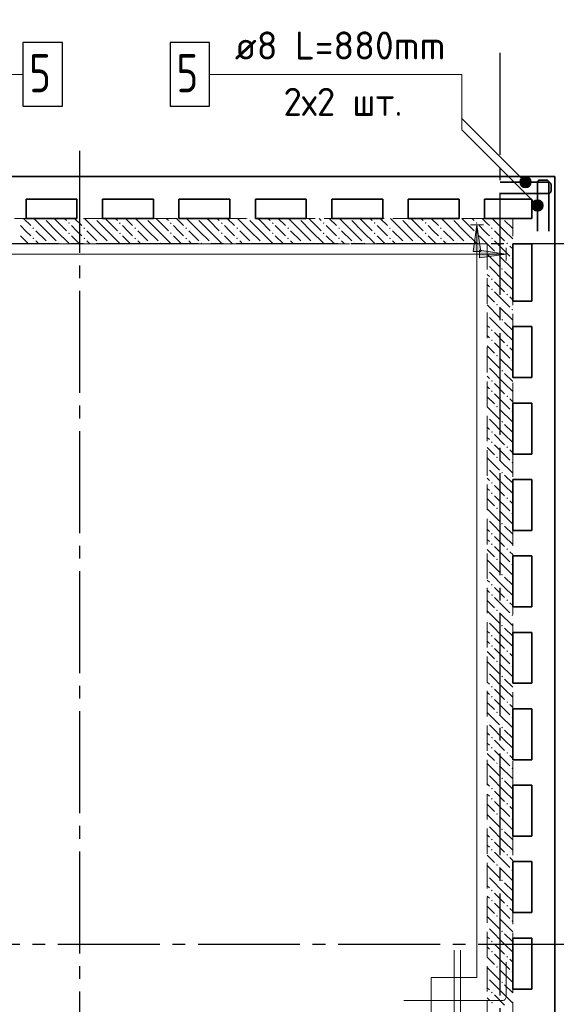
# Model space of a CAD drawing. Header units: millimetres. Extents: x 0 to 61017, y 0 to 42000.
# Tile 27 of 29: x 45510 to 49723, y 28330 to 36060. Entities that reach past the tile are written whole.
import ezdxf

# ---------------------------------------------------------------- set-up
doc = ezdxf.new("R2010")
doc.units = ezdxf.units.MM
doc.linetypes.add('______2', pattern=[270, 200, -70])
doc.linetypes.add('______5', pattern=[1100, 800, -100, 100, -100])
doc.layers.add('ЖБ Перекрытие верхний уровень', color=7, linetype='Continuous', lineweight=25, true_color=0xe0e0ff)
doc.layers.add('ЖБ Стена верхний уровень', color=7, linetype='Continuous', lineweight=25, true_color=0x006e00)
for name, color, linetype, lineweight in [('Обрамление П-обр. равн.', 7, 'Continuous', 25), ('Обрамление проемов стержнями', 7, 'Continuous', 25), ('Оси', 40, '______5', 18), ('Позиционная метка линия выноска', 7, 'Continuous', 13), ('Позиционная метка номер позиции', 7, 'Continuous', 13), ('Фиксатор', 7, 'Continuous', 25)]:
    doc.layers.add(name, color=color, linetype=linetype, lineweight=lineweight)
doc.styles.add('ISOCPEUR', font='txt')

msp = doc.modelspace()

# ---------------------------------------------------------------- hatches: boundary and pattern name
at = {"layer": 'ЖБ Стена верхний уровень', "linetype": 'Continuous', "lineweight": 18, "transparency": 33554687}
for points in [[(45700.3, 34500), (45696.9, 34496.6), (45693.6, 34500)], [(46100.3, 34500), (46096.9, 34496.6), (46093.6, 34500)], [(46500.3, 34500), (46496.9, 34496.6), (46493.6, 34500)], [(46900.3, 34500), (46896.9, 34496.6), (46893.6, 34500)], [(47300.3, 34500), (47296.9, 34496.6), (47293.6, 34500)], [(47700.3, 34500), (47696.9, 34496.6), (47693.6, 34500)], [(48100.3, 34500), (48096.9, 34496.6), (48093.6, 34500)], [(48500.3, 34500), (48496.9, 34496.6), (48493.6, 34500)], [(48900.3, 34500), (48896.9, 34496.6), (48893.6, 34500)], [(49300.3, 34500), (49296.9, 34496.6), (49293.6, 34500)], [(45610.4, 34423.1), (45616.9, 34429.6), (45623.4, 34423.1), (45616.9, 34416.6)], [(45890.4, 34463.1), (45896.9, 34469.6), (45903.4, 34463.1), (45896.9, 34456.6)], [(46010.4, 34423.1), (46016.9, 34429.6), (46023.4, 34423.1), (46016.9, 34416.6)], [(46290.4, 34463.1), (46296.9, 34469.6), (46303.4, 34463.1), (46296.9, 34456.6)], [(46410.4, 34423.1), (46416.9, 34429.6), (46423.4, 34423.1), (46416.9, 34416.6)], [(46690.4, 34463.1), (46696.9, 34469.6), (46703.4, 34463.1), (46696.9, 34456.6)], [(46810.4, 34423.1), (46816.9, 34429.6), (46823.4, 34423.1), (46816.9, 34416.6)], [(47090.4, 34463.1), (47096.9, 34469.6), (47103.4, 34463.1), (47096.9, 34456.6)], [(47210.4, 34423.1), (47216.9, 34429.6), (47223.4, 34423.1), (47216.9, 34416.6)], [(47490.4, 34463.1), (47496.9, 34469.6), (47503.4, 34463.1), (47496.9, 34456.6)], [(47610.4, 34423.1), (47616.9, 34429.6), (47623.4, 34423.1), (47616.9, 34416.6)], [(47890.4, 34463.1), (47896.9, 34469.6), (47903.4, 34463.1), (47896.9, 34456.6)], [(48010.4, 34423.1), (48016.9, 34429.6), (48023.4, 34423.1), (48016.9, 34416.6)], [(48290.4, 34463.1), (48296.9, 34469.6), (48303.4, 34463.1), (48296.9, 34456.6)], [(48410.4, 34423.1), (48416.9, 34429.6), (48423.4, 34423.1), (48416.9, 34416.6)], [(48690.4, 34463.1), (48696.9, 34469.6), (48703.4, 34463.1), (48696.9, 34456.6)], [(48810.4, 34423.1), (48816.9, 34429.6), (48823.4, 34423.1), (48816.9, 34416.6)], [(49090.4, 34463.1), (49096.9, 34469.6), (49103.4, 34463.1), (49096.9, 34456.6)], [(49210.4, 34423.1), (49216.9, 34429.6), (49223.4, 34423.1), (49216.9, 34416.6)], [(45610.4, 34343.1), (45616.9, 34349.6), (45623.4, 34343.1), (45616.9, 34336.6)], [(45890.4, 34383.1), (45896.9, 34389.6), (45903.4, 34383.1), (45896.9, 34376.6)], [(46010.4, 34343.1), (46016.9, 34349.6), (46023.4, 34343.1), (46016.9, 34336.6)], [(46290.4, 34383.1), (46296.9, 34389.6), (46303.4, 34383.1), (46296.9, 34376.6)], [(46410.4, 34343.1), (46416.9, 34349.6), (46423.4, 34343.1), (46416.9, 34336.6)], [(46690.4, 34383.1), (46696.9, 34389.6), (46703.4, 34383.1), (46696.9, 34376.6)], [(46810.4, 34343.1), (46816.9, 34349.6), (46823.4, 34343.1), (46816.9, 34336.6)], [(47090.4, 34383.1), (47096.9, 34389.6), (47103.4, 34383.1), (47096.9, 34376.6)], [(47210.4, 34343.1), (47216.9, 34349.6), (47223.4, 34343.1), (47216.9, 34336.6)], [(47490.4, 34383.1), (47496.9, 34389.6), (47503.4, 34383.1), (47496.9, 34376.6)], [(47610.4, 34343.1), (47616.9, 34349.6), (47623.4, 34343.1), (47616.9, 34336.6)], [(47890.4, 34383.1), (47896.9, 34389.6), (47903.4, 34383.1), (47896.9, 34376.6)], [(48010.4, 34343.1), (48016.9, 34349.6), (48023.4, 34343.1), (48016.9, 34336.6)], [(48290.4, 34383.1), (48296.9, 34389.6), (48303.4, 34383.1), (48296.9, 34376.6)], [(48410.4, 34343.1), (48416.9, 34349.6), (48423.4, 34343.1), (48416.9, 34336.6)], [(48690.4, 34383.1), (48696.9, 34389.6), (48703.4, 34383.1), (48696.9, 34376.6)], [(48810.4, 34343.1), (48816.9, 34349.6), (48823.4, 34343.1), (48816.9, 34336.6)], [(49090.4, 34383.1), (49096.9, 34389.6), (49103.4, 34383.1), (49096.9, 34376.6)], [(49210.4, 34343.1), (49216.9, 34349.6), (49223.4, 34343.1), (49216.9, 34336.6)], [(45730.5, 34303.1), (45737, 34309.6), (45743.5, 34303.1), (45740.3, 34300), (45733.6, 34300)], [(45810.4, 34303.1), (45816.9, 34309.6), (45823.4, 34303.1), (45820.3, 34300), (45813.6, 34300)], [(46130.5, 34303.1), (46137, 34309.6), (46143.5, 34303.1), (46140.3, 34300), (46133.6, 34300)], [(46210.4, 34303.1), (46216.9, 34309.6), (46223.4, 34303.1), (46220.3, 34300), (46213.6, 34300)], [(46530.5, 34303.1), (46537, 34309.6), (46543.5, 34303.1), (46540.3, 34300), (46533.6, 34300)], [(46610.4, 34303.1), (46616.9, 34309.6), (46623.4, 34303.1), (46620.3, 34300), (46613.6, 34300)], [(46930.5, 34303.1), (46937, 34309.6), (46943.5, 34303.1), (46940.3, 34300), (46933.6, 34300)], [(47010.4, 34303.1), (47016.9, 34309.6), (47023.4, 34303.1), (47020.3, 34300), (47013.6, 34300)], [(47330.5, 34303.1), (47337, 34309.6), (47343.5, 34303.1), (47340.3, 34300), (47333.6, 34300)], [(47410.4, 34303.1), (47416.9, 34309.6), (47423.4, 34303.1), (47420.3, 34300), (47413.6, 34300)], [(47730.5, 34303.1), (47737, 34309.6), (47743.5, 34303.1), (47740.3, 34300), (47733.6, 34300)], [(47810.4, 34303.1), (47816.9, 34309.6), (47823.4, 34303.1), (47820.3, 34300), (47813.6, 34300)], [(48130.5, 34303.1), (48137, 34309.6), (48143.5, 34303.1), (48140.3, 34300), (48133.6, 34300)], [(48210.4, 34303.1), (48216.9, 34309.6), (48223.4, 34303.1), (48220.3, 34300), (48213.6, 34300)], [(48530.5, 34303.1), (48537, 34309.6), (48543.5, 34303.1), (48540.3, 34300), (48533.6, 34300)], [(48610.4, 34303.1), (48616.9, 34309.6), (48623.4, 34303.1), (48620.3, 34300), (48613.6, 34300)], [(48930.5, 34303.1), (48937, 34309.6), (48943.5, 34303.1), (48940.3, 34300), (48933.6, 34300)], [(49010.4, 34303.1), (49016.9, 34309.6), (49023.4, 34303.1), (49020.3, 34300), (49013.6, 34300)], [(49330.5, 34303.1), (49337, 34309.6), (49343.5, 34303.1), (49337, 34296.6)], [(49250.5, 34223.1), (49257, 34229.6), (49263.5, 34223.1), (49257, 34216.6)], [(49370.5, 34183.1), (49376.9, 34189.6), (49380, 34186.6), (49380, 34179.7), (49376.9, 34176.6)], [(49180, 34146.6), (49183.4, 34143.1), (49180, 34139.7)], [(49290.4, 34103.1), (49296.9, 34109.6), (49303.4, 34103.1), (49296.9, 34096.6)], [(49210.4, 34023.1), (49216.9, 34029.6), (49223.4, 34023.1), (49216.9, 34016.6)], [(49210.4, 33943.1), (49216.9, 33949.6), (49223.4, 33943.1), (49216.9, 33936.6)], [(49330.5, 33903.1), (49337, 33909.6), (49343.5, 33903.1), (49337, 33896.6)], [(49250.5, 33823.1), (49257, 33829.6), (49263.5, 33823.1), (49257, 33816.6)], [(49370.5, 33783.1), (49376.9, 33789.6), (49380, 33786.6), (49380, 33779.7), (49376.9, 33776.6)], [(49180, 33746.6), (49183.4, 33743.1), (49180, 33739.7)], [(49290.4, 33703.1), (49296.9, 33709.6), (49303.4, 33703.1), (49296.9, 33696.6)], [(49210.4, 33623.1), (49216.9, 33629.6), (49223.4, 33623.1), (49216.9, 33616.6)], [(49210.4, 33543.1), (49216.9, 33549.6), (49223.4, 33543.1), (49216.9, 33536.6)], [(49330.5, 33503.1), (49337, 33509.6), (49343.5, 33503.1), (49337, 33496.6)], [(49250.5, 33423.1), (49257, 33429.6), (49263.5, 33423.1), (49257, 33416.6)], [(49180, 33346.6), (49183.4, 33343.1), (49180, 33339.7)], [(49370.5, 33383.1), (49376.9, 33389.6), (49380, 33386.6), (49380, 33379.7), (49376.9, 33376.6)], [(49290.4, 33303.1), (49296.9, 33309.6), (49303.4, 33303.1), (49296.9, 33296.6)], [(49210.4, 33223.1), (49216.9, 33229.6), (49223.4, 33223.1), (49216.9, 33216.6)], [(49210.4, 33143.1), (49216.9, 33149.6), (49223.4, 33143.1), (49216.9, 33136.6)], [(49330.5, 33103.1), (49337, 33109.6), (49343.5, 33103.1), (49337, 33096.6)], [(49250.5, 33023.1), (49257, 33029.6), (49263.5, 33023.1), (49257, 33016.6)], [(49180, 32946.6), (49183.4, 32943.1), (49180, 32939.7)], [(49370.5, 32983.1), (49376.9, 32989.6), (49380, 32986.6), (49380, 32979.7), (49376.9, 32976.6)], [(49290.4, 32903.1), (49296.9, 32909.6), (49303.4, 32903.1), (49296.9, 32896.6)], [(49210.4, 32823.1), (49216.9, 32829.6), (49223.4, 32823.1), (49216.9, 32816.6)], [(49210.4, 32743.1), (49216.9, 32749.6), (49223.4, 32743.1), (49216.9, 32736.6)], [(49330.5, 32703.1), (49337, 32709.6), (49343.5, 32703.1), (49337, 32696.6)], [(49250.5, 32623.1), (49257, 32629.6), (49263.5, 32623.1), (49257, 32616.6)], [(49180, 32546.6), (49183.4, 32543.1), (49180, 32539.7)], [(49370.5, 32583.1), (49376.9, 32589.6), (49380, 32586.6), (49380, 32579.7), (49376.9, 32576.6)], [(49290.4, 32503.1), (49296.9, 32509.6), (49303.4, 32503.1), (49296.9, 32496.6)], [(49210.4, 32423.1), (49216.9, 32429.6), (49223.4, 32423.1), (49216.9, 32416.6)], [(49210.4, 32343.1), (49216.9, 32349.6), (49223.4, 32343.1), (49216.9, 32336.6)], [(49330.5, 32303.1), (49337, 32309.6), (49343.5, 32303.1), (49337, 32296.6)], [(49250.5, 32223.1), (49257, 32229.6), (49263.5, 32223.1), (49257, 32216.6)], [(49370.5, 32183.1), (49376.9, 32189.6), (49380, 32186.6), (49380, 32179.7), (49376.9, 32176.6)], [(49180, 32146.6), (49183.4, 32143.1), (49180, 32139.7)], [(49290.4, 32103.1), (49296.9, 32109.6), (49303.4, 32103.1), (49296.9, 32096.6)], [(49210.4, 32023.1), (49216.9, 32029.6), (49223.4, 32023.1), (49216.9, 32016.6)], [(49210.4, 31943.1), (49216.9, 31949.6), (49223.4, 31943.1), (49216.9, 31936.6)], [(49330.5, 31903.1), (49337, 31909.6), (49343.5, 31903.1), (49337, 31896.6)], [(49250.5, 31823.1), (49257, 31829.6), (49263.5, 31823.1), (49257, 31816.6)], [(49370.5, 31783.1), (49376.9, 31789.6), (49380, 31786.6), (49380, 31779.7), (49376.9, 31776.6)], [(49180, 31746.6), (49183.4, 31743.1), (49180, 31739.7)], [(49290.4, 31703.1), (49296.9, 31709.6), (49303.4, 31703.1), (49296.9, 31696.6)], [(49210.4, 31623.1), (49216.9, 31629.6), (49223.4, 31623.1), (49216.9, 31616.6)], [(49210.4, 31543.1), (49216.9, 31549.6), (49223.4, 31543.1), (49216.9, 31536.6)], [(49330.5, 31503.1), (49337, 31509.6), (49343.5, 31503.1), (49337, 31496.6)], [(49250.5, 31423.1), (49257, 31429.6), (49263.5, 31423.1), (49257, 31416.6)], [(49370.5, 31383.1), (49376.9, 31389.6), (49380, 31386.6), (49380, 31379.7), (49376.9, 31376.6)], [(49180, 31346.6), (49183.4, 31343.1), (49180, 31339.7)], [(49290.4, 31303.1), (49296.9, 31309.6), (49303.4, 31303.1), (49296.9, 31296.6)], [(49210.4, 31223.1), (49216.9, 31229.6), (49223.4, 31223.1), (49216.9, 31216.6)], [(49210.4, 31143.1), (49216.9, 31149.6), (49223.4, 31143.1), (49216.9, 31136.6)], [(49330.5, 31103.1), (49337, 31109.6), (49343.5, 31103.1), (49337, 31096.6)], [(49250.5, 31023.1), (49257, 31029.6), (49263.5, 31023.1), (49257, 31016.6)], [(49180, 30946.6), (49183.4, 30943.1), (49180, 30939.7)], [(49370.5, 30983.1), (49376.9, 30989.6), (49380, 30986.6), (49380, 30979.7), (49376.9, 30976.6)], [(49290.4, 30903.1), (49296.9, 30909.6), (49303.4, 30903.1), (49296.9, 30896.6)], [(49210.4, 30823.1), (49216.9, 30829.6), (49223.4, 30823.1), (49216.9, 30816.6)], [(49210.4, 30743.1), (49216.9, 30749.6), (49223.4, 30743.1), (49216.9, 30736.6)], [(49330.5, 30703.1), (49337, 30709.6), (49343.5, 30703.1), (49337, 30696.6)], [(49250.5, 30623.1), (49257, 30629.6), (49263.5, 30623.1), (49257, 30616.6)], [(49180, 30546.6), (49183.4, 30543.1), (49180, 30539.7)], [(49370.5, 30583.1), (49376.9, 30589.6), (49380, 30586.6), (49380, 30579.7), (49376.9, 30576.6)], [(49290.4, 30503.1), (49296.9, 30509.6), (49303.4, 30503.1), (49296.9, 30496.6)], [(49210.4, 30423.1), (49216.9, 30429.6), (49223.4, 30423.1), (49216.9, 30416.6)], [(49210.4, 30343.1), (49216.9, 30349.6), (49223.4, 30343.1), (49216.9, 30336.6)], [(49330.5, 30303.1), (49337, 30309.6), (49343.5, 30303.1), (49337, 30296.6)], [(49250.5, 30223.1), (49257, 30229.6), (49263.5, 30223.1), (49257, 30216.6)], [(49370.5, 30183.1), (49376.9, 30189.6), (49380, 30186.6), (49380, 30179.7), (49376.9, 30176.6)], [(49180, 30146.6), (49183.4, 30143.1), (49180, 30139.7)], [(49290.4, 30103.1), (49296.9, 30109.6), (49303.4, 30103.1), (49296.9, 30096.6)], [(49210.4, 30023.1), (49216.9, 30029.6), (49223.4, 30023.1), (49216.9, 30016.6)], [(49210.4, 29943.1), (49216.9, 29949.6), (49223.4, 29943.1), (49216.9, 29936.6)], [(49330.5, 29903.1), (49337, 29909.6), (49343.5, 29903.1), (49337, 29896.6)], [(49250.5, 29823.1), (49257, 29829.6), (49263.5, 29823.1), (49257, 29816.6)], [(49370.5, 29783.1), (49376.9, 29789.6), (49380, 29786.6), (49380, 29779.7), (49376.9, 29776.6)], [(49180, 29746.6), (49183.4, 29743.1), (49180, 29739.7)], [(49290.4, 29703.1), (49296.9, 29709.6), (49303.4, 29703.1), (49296.9, 29696.6)], [(49210.4, 29623.1), (49216.9, 29629.6), (49223.4, 29623.1), (49216.9, 29616.6)], [(49210.4, 29543.1), (49216.9, 29549.6), (49223.4, 29543.1), (49216.9, 29536.6)], [(49330.5, 29503.1), (49337, 29509.6), (49343.5, 29503.1), (49337, 29496.6)], [(49250.5, 29423.1), (49257, 29429.6), (49263.5, 29423.1), (49257, 29416.6)], [(49370.5, 29383.1), (49376.9, 29389.6), (49380, 29386.6), (49380, 29379.7), (49376.9, 29376.6)], [(49180, 29346.6), (49183.4, 29343.1), (49180, 29339.7)], [(49290.4, 29303.1), (49296.9, 29309.6), (49303.4, 29303.1), (49296.9, 29296.6)], [(49210.4, 29223.1), (49216.9, 29229.6), (49223.4, 29223.1), (49216.9, 29216.6)], [(49210.4, 29143.1), (49216.9, 29149.6), (49223.4, 29143.1), (49216.9, 29136.6)], [(49330.5, 29103.1), (49337, 29109.6), (49343.5, 29103.1), (49337, 29096.6)], [(49250.5, 29023.1), (49257, 29029.6), (49263.5, 29023.1), (49257, 29016.6)], [(49370.5, 28983.1), (49376.9, 28989.6), (49380, 28986.6), (49380, 28979.7), (49376.9, 28976.6)], [(49180, 28946.6), (49183.4, 28943.1), (49180, 28939.7)], [(49290.4, 28903.1), (49296.9, 28909.6), (49303.4, 28903.1), (49296.9, 28896.6)], [(49210.4, 28823.1), (49216.9, 28829.6), (49223.4, 28823.1), (49216.9, 28816.6)], [(49210.4, 28743.1), (49216.9, 28749.6), (49223.4, 28743.1), (49216.9, 28736.6)], [(49330.5, 28703.1), (49337, 28709.6), (49343.5, 28703.1), (49337, 28696.6)], [(49250.5, 28623.1), (49257, 28629.6), (49263.5, 28623.1), (49257, 28616.6)], [(49180, 28546.6), (49183.4, 28543.1), (49180, 28539.7)], [(49370.5, 28583.1), (49376.9, 28589.6), (49380, 28586.6), (49380, 28579.7), (49376.9, 28576.6)], [(49290.4, 28503.1), (49296.9, 28509.6), (49303.4, 28503.1), (49296.9, 28496.6)], [(49210.4, 28423.1), (49216.9, 28429.6), (49223.4, 28423.1), (49216.9, 28416.6)], [(49210.4, 28343.1), (49216.9, 28349.6), (49223.4, 28343.1), (49216.9, 28336.6)]]:
    msp.add_hatch(color=7, dxfattribs=at).paths.add_polyline_path(points, flags=16)
at = {"layer": 'Позиционная метка линия выноска', "linetype": 'Continuous', "lineweight": 13, "transparency": 33554687}
for points in [[(49130, 34240), (49100, 34450), (49070, 34240)], [(49120, 34190), (49330, 34220), (49120, 34250)]]:
    msp.add_hatch(color=7, dxfattribs=at).paths.add_polyline_path(points)
at = {"layer": 'Позиционная метка номер позиции', "linetype": 'Continuous', "lineweight": 13, "transparency": 33554687}
for points in [[(49449.2, 34753.2), (49492.5, 34828.3), (49437.7, 34773.5)], [(49437.7, 34773.5), (49492.5, 34828.3), (49469.5, 34828.3)], [(49437.7, 34773.5), (49469.5, 34828.3), (49437.7, 34796.4)], [(49437.7, 34796.4), (49469.5, 34828.3), (49449.2, 34816.8)], [(49449.2, 34753.2), (49512.8, 34816.8), (49492.5, 34828.3)], [(49469.5, 34741.7), (49512.8, 34816.8), (49449.2, 34753.2)], [(49469.5, 34741.7), (49524.3, 34796.4), (49512.8, 34816.8)], [(49492.5, 34741.7), (49524.3, 34796.4), (49469.5, 34741.7)], [(49492.5, 34741.7), (49524.3, 34773.5), (49524.3, 34796.4)], [(49524.3, 34773.5), (49492.5, 34741.7), (49512.8, 34753.2)], [(49543.2, 34569.2), (49586.5, 34644.3), (49531.7, 34589.5)], [(49531.7, 34589.5), (49586.5, 34644.3), (49563.5, 34644.3)], [(49531.7, 34589.5), (49563.5, 34644.3), (49531.7, 34612.5)], [(49531.7, 34612.5), (49563.5, 34644.3), (49543.2, 34632.8)], [(49543.2, 34569.2), (49606.8, 34632.8), (49586.5, 34644.3)], [(49563.5, 34557.7), (49606.8, 34632.8), (49543.2, 34569.2)], [(49563.5, 34557.7), (49618.3, 34612.5), (49606.8, 34632.8)], [(49586.5, 34557.7), (49618.3, 34612.5), (49563.5, 34557.7)], [(49586.5, 34557.7), (49618.3, 34589.5), (49618.3, 34612.5)], [(49618.3, 34589.5), (49586.5, 34557.7), (49606.8, 34569.2)]]:
    msp.add_hatch(color=7, dxfattribs=at).paths.add_polyline_path(points)

# ---------------------------------------------------------------- linework, layer by layer
at = {"layer": 'ЖБ Перекрытие верхний уровень', "color": 7, "linetype": 'Continuous', "lineweight": 35, "transparency": 33554687}
for p, q in [((49710, 34830), (43100, 34830)), ((49710, 19870), (49710, 34830)), ((45560, 34500), (45560, 34650)), ((45560, 34650), (45960, 34650)), ((45960, 34650), (45960, 34500)), ((46160, 34500), (46160, 34650)), ((46160, 34650), (46560, 34650)), ((46560, 34650), (46560, 34500)), ((46760, 34500), (46760, 34650)), ((46760, 34650), (47160, 34650)), ((47160, 34650), (47160, 34500)), ((47360, 34500), (47360, 34650)), ((47360, 34650), (47760, 34650)), ((47760, 34650), (47760, 34500)), ((47960, 34500), (47960, 34650)), ((47960, 34650), (48360, 34650)), ((48360, 34650), (48360, 34500)), ((48560, 34500), (48560, 34650)), ((48560, 34650), (48960, 34650)), ((48960, 34650), (48960, 34500)), ((49160, 34650), (49530, 34650)), ((49160, 34500), (49160, 34650)), ((49530, 34650), (49530, 34500)), ((45960, 34500), (45560, 34500)), ((46560, 34500), (46160, 34500)), ((47160, 34500), (46760, 34500)), ((47760, 34500), (47360, 34500)), ((48360, 34500), (47960, 34500)), ((48960, 34500), (48560, 34500)), ((49530, 34500), (49160, 34500)), ((49380, 33850), (49380, 34300)), ((49380, 34300), (49530, 34300)), ((49530, 34300), (49530, 33850)), ((49530, 33850), (49380, 33850)), ((49380, 33250), (49380, 33650)), ((49380, 33650), (49530, 33650)), ((49530, 33650), (49530, 33250)), ((49530, 33250), (49380, 33250)), ((49380, 32650), (49380, 33050)), ((49380, 33050), (49530, 33050)), ((49530, 33050), (49530, 32650)), ((49530, 32650), (49380, 32650)), ((49380, 32050), (49380, 32450)), ((49380, 32450), (49530, 32450)), ((49530, 32450), (49530, 32050)), ((49530, 32050), (49380, 32050)), ((49380, 31450), (49380, 31850)), ((49380, 31850), (49530, 31850)), ((49530, 31850), (49530, 31450)), ((49530, 31450), (49380, 31450)), ((49380, 30850), (49380, 31250)), ((49380, 31250), (49530, 31250)), ((49530, 31250), (49530, 30850)), ((49530, 30850), (49380, 30850)), ((49380, 30250), (49380, 30650)), ((49380, 30650), (49530, 30650)), ((49530, 30650), (49530, 30250)), ((49530, 30250), (49380, 30250)), ((49380, 29650), (49380, 30050)), ((49380, 30050), (49530, 30050)), ((49530, 30050), (49530, 29650)), ((49530, 29650), (49380, 29650)), ((49380, 29050), (49380, 29450)), ((49380, 29450), (49530, 29450)), ((49530, 29450), (49530, 29050)), ((49530, 29050), (49380, 29050)), ((49380, 28450), (49380, 28850)), ((49380, 28850), (49530, 28850)), ((49530, 28850), (49530, 28450)), ((49530, 28450), (49380, 28450))]:
    msp.add_line(p, q, dxfattribs=at)
at = {"layer": 'ЖБ Стена верхний уровень', "color": 251, "linetype": '______2', "lineweight": 13, "true_color": 0x656565, "transparency": 33554687}
for p, q in [((49180, 34500), (42790, 34500)), ((49380, 34500), (49180, 34500)), ((49380, 21400), (49380, 34500)), ((42770, 34300), (49180, 34300)), ((49180, 34300), (49180, 21600))]:
    msp.add_line(p, q, dxfattribs=at)
at = {"layer": 'ЖБ Стена верхний уровень', "color": 9, "linetype": 'Continuous', "lineweight": 18, "true_color": 0xc7c7c7, "transparency": 33554687}
for p, q in [((45540.1, 34500), (45596.9, 34443.1)), ((45716.9, 34403.1), (45620.1, 34500)), ((45716.9, 34483.1), (45796.9, 34403.1)), ((45796.9, 34483.1), (45780.1, 34500)), ((45796.9, 34483.1), (45877, 34403.1)), ((45860.1, 34500), (45877, 34483.1)), ((45940.1, 34500), (45996.9, 34443.1)), ((46116.9, 34403.1), (46020.1, 34500)), ((46116.9, 34483.1), (46196.9, 34403.1)), ((46196.9, 34483.1), (46180.1, 34500)), ((46196.9, 34483.1), (46277, 34403.1)), ((46260.1, 34500), (46277, 34483.1)), ((46340.1, 34500), (46396.9, 34443.1)), ((46516.9, 34403.1), (46420.1, 34500)), ((46516.9, 34483.1), (46596.9, 34403.1)), ((46596.9, 34483.1), (46580.1, 34500)), ((46596.9, 34483.1), (46677, 34403.1)), ((46660.1, 34500), (46677, 34483.1)), ((46740.1, 34500), (46796.9, 34443.1)), ((46916.9, 34403.1), (46820.1, 34500)), ((46916.9, 34483.1), (46996.9, 34403.1)), ((46996.9, 34483.1), (46980.1, 34500)), ((46996.9, 34483.1), (47077, 34403.1)), ((47060.1, 34500), (47077, 34483.1)), ((47140.1, 34500), (47196.9, 34443.1)), ((47316.9, 34403.1), (47220.1, 34500)), ((47316.9, 34483.1), (47396.9, 34403.1)), ((47396.9, 34483.1), (47380.1, 34500)), ((47396.9, 34483.1), (47477, 34403.1)), ((47460.1, 34500), (47477, 34483.1)), ((47540.1, 34500), (47596.9, 34443.1)), ((47716.9, 34403.1), (47620.1, 34500)), ((47716.9, 34483.1), (47796.9, 34403.1)), ((47796.9, 34483.1), (47780.1, 34500)), ((47796.9, 34483.1), (47877, 34403.1)), ((47860.1, 34500), (47877, 34483.1)), ((47940.1, 34500), (47996.9, 34443.1)), ((48116.9, 34403.1), (48020.1, 34500)), ((48116.9, 34483.1), (48196.9, 34403.1)), ((48196.9, 34483.1), (48180.1, 34500)), ((48196.9, 34483.1), (48277, 34403.1)), ((48260.1, 34500), (48277, 34483.1)), ((48340.1, 34500), (48396.9, 34443.1)), ((48516.9, 34403.1), (48420.1, 34500)), ((48516.9, 34483.1), (48596.9, 34403.1)), ((48596.9, 34483.1), (48580.1, 34500)), ((48596.9, 34483.1), (48676.9, 34403.1)), ((48660.1, 34500), (48676.9, 34483.1)), ((48740.1, 34500), (48796.9, 34443.1)), ((48916.9, 34403.1), (48820.1, 34500)), ((48916.9, 34483.1), (48996.9, 34403.1)), ((48996.9, 34483.1), (48980.1, 34500)), ((48996.9, 34483.1), (49076.9, 34403.1)), ((49060.1, 34500), (49076.9, 34483.1)), ((49140.1, 34500), (49180, 34460.1)), ((49316.9, 34403.1), (49220.1, 34500)), ((49316.9, 34483.1), (49380, 34420.1)), ((45557, 34403.1), (45516.9, 34443.1)), ((45596.9, 34363.1), (45557, 34403.1)), ((45637, 34403.1), (45716.9, 34323.1)), ((45716.9, 34403.1), (45796.9, 34323.1)), ((45796.9, 34403.1), (45900.1, 34300)), ((45957, 34403.1), (45916.9, 34443.1)), ((45996.9, 34363.1), (45957, 34403.1)), ((46037, 34403.1), (46116.9, 34323.1)), ((46116.9, 34403.1), (46196.9, 34323.1)), ((46196.9, 34403.1), (46300.1, 34300)), ((46357, 34403.1), (46316.9, 34443.1)), ((46396.9, 34363.1), (46357, 34403.1)), ((46437, 34403.1), (46516.9, 34323.1)), ((46516.9, 34403.1), (46596.9, 34323.1)), ((46596.9, 34403.1), (46700.1, 34300)), ((46757, 34403.1), (46716.9, 34443.1)), ((46796.9, 34363.1), (46757, 34403.1)), ((46837, 34403.1), (46916.9, 34323.1)), ((46916.9, 34403.1), (46996.9, 34323.1)), ((46996.9, 34403.1), (47100.1, 34300)), ((47157, 34403.1), (47116.9, 34443.1)), ((47196.9, 34363.1), (47157, 34403.1)), ((47237, 34403.1), (47316.9, 34323.1)), ((47316.9, 34403.1), (47396.9, 34323.1)), ((47396.9, 34403.1), (47500.1, 34300)), ((47557, 34403.1), (47516.9, 34443.1)), ((47596.9, 34363.1), (47557, 34403.1)), ((47637, 34403.1), (47716.9, 34323.1)), ((47716.9, 34403.1), (47796.9, 34323.1)), ((47796.9, 34403.1), (47900.1, 34300)), ((47957, 34403.1), (47916.9, 34443.1)), ((47996.9, 34363.1), (47957, 34403.1)), ((48037, 34403.1), (48116.9, 34323.1)), ((48116.9, 34403.1), (48196.9, 34323.1)), ((48196.9, 34403.1), (48300.1, 34300)), ((48357, 34403.1), (48316.9, 34443.1)), ((48396.9, 34363.1), (48357, 34403.1)), ((48437, 34403.1), (48516.9, 34323.1)), ((48516.9, 34403.1), (48596.9, 34323.1)), ((48596.9, 34403.1), (48700.1, 34300)), ((48757, 34403.1), (48716.9, 34443.1)), ((48796.9, 34363.1), (48757, 34403.1)), ((48837, 34403.1), (48916.9, 34323.1)), ((48916.9, 34403.1), (48996.9, 34323.1)), ((48996.9, 34403.1), (49100.1, 34300)), ((49157, 34403.1), (49116.9, 34443.1)), ((49180, 34380.1), (49157, 34403.1)), ((49180, 34460.1), (49196.9, 34443.1)), ((49237, 34403.1), (49316.9, 34323.1)), ((49316.9, 34403.1), (49380, 34340.1)), ((45516.9, 34363.1), (45580.1, 34300)), ((45637, 34323.1), (45660.1, 34300)), ((45916.9, 34363.1), (45980.1, 34300)), ((46037, 34323.1), (46060.1, 34300)), ((46316.9, 34363.1), (46380.1, 34300)), ((46437, 34323.1), (46460.1, 34300)), ((46716.9, 34363.1), (46780.1, 34300)), ((46837, 34323.1), (46860.1, 34300)), ((47116.9, 34363.1), (47180.1, 34300)), ((47237, 34323.1), (47260.1, 34300)), ((47516.9, 34363.1), (47580.1, 34300)), ((47637, 34323.1), (47660.1, 34300)), ((47916.9, 34363.1), (47980.1, 34300)), ((48037, 34323.1), (48060.1, 34300)), ((48316.9, 34363.1), (48380.1, 34300)), ((48437, 34323.1), (48460.1, 34300)), ((48716.9, 34363.1), (48780.1, 34300)), ((48837, 34323.1), (48860.1, 34300)), ((49116.9, 34363.1), (49180, 34300.1)), ((49196.9, 34363.1), (49180, 34380.1)), ((49237, 34323.1), (49357, 34203.1)), ((49180, 34300.1), (49237, 34243.1)), ((49380, 34260.1), (49357, 34283.1)), ((49180, 34220.1), (49276.9, 34123.1)), ((49380, 34100.1), (49276.9, 34203.1)), ((49316.9, 34003.1), (49196.9, 34123.1)), ((49180, 34060.1), (49196.9, 34043.1)), ((49316.9, 34083.1), (49380, 34020.1)), ((49196.9, 33963.1), (49180, 33980.1)), ((49237, 34003.1), (49316.9, 33923.1)), ((49316.9, 34003.1), (49380, 33940.1)), ((49180, 33900.1), (49237, 33843.1)), ((49237, 33923.1), (49357, 33803.1)), ((49380, 33860.1), (49357, 33883.1)), ((49180, 33820.1), (49276.9, 33723.1)), ((49380, 33700.1), (49276.9, 33803.1)), ((49316.9, 33603.1), (49196.9, 33723.1)), ((49180, 33660.1), (49196.9, 33643.1)), ((49316.9, 33683.1), (49380, 33620.1)), ((49196.9, 33563.1), (49180, 33580.1)), ((49237, 33603.1), (49316.9, 33523.1)), ((49316.9, 33603.1), (49380, 33540.1)), ((49180, 33500.1), (49237, 33443.1)), ((49237, 33523.1), (49357, 33403.1)), ((49380, 33460.1), (49357, 33483.1)), ((49180, 33420.1), (49276.9, 33323.1)), ((49380, 33300.1), (49276.9, 33403.1)), ((49316.9, 33203.1), (49196.9, 33323.1)), ((49180, 33260.1), (49196.9, 33243.1)), ((49316.9, 33283.1), (49380, 33220.1)), ((49196.9, 33163.1), (49180, 33180.1)), ((49237, 33203.1), (49316.9, 33123.1)), ((49316.9, 33203.1), (49380, 33140.1)), ((49180, 33100.1), (49237, 33043.1)), ((49237, 33123.1), (49357, 33003.1)), ((49180, 33020.1), (49276.9, 32923.1)), ((49380, 33060.1), (49357, 33083.1)), ((49380, 32900.1), (49276.9, 33003.1)), ((49180, 32860.1), (49196.9, 32843.1)), ((49316.9, 32803.1), (49196.9, 32923.1)), ((49316.9, 32883.1), (49380, 32820.1)), ((49196.9, 32763.1), (49180, 32780.1)), ((49237, 32803.1), (49316.9, 32723.1)), ((49316.9, 32803.1), (49380, 32740.1)), ((49180, 32700.1), (49237, 32643.1)), ((49237, 32723.1), (49357, 32603.1)), ((49380, 32660.1), (49357, 32683.1)), ((49180, 32620.1), (49276.9, 32523.1)), ((49380, 32500.1), (49276.9, 32603.1)), ((49316.9, 32403.1), (49196.9, 32523.1)), ((49316.9, 32483.1), (49380, 32420.1)), ((49180, 32460.1), (49196.9, 32443.1)), ((49237, 32403.1), (49316.9, 32323.1)), ((49316.9, 32403.1), (49380, 32340.1)), ((49196.9, 32363.1), (49180, 32380.1)), ((49237, 32323.1), (49357, 32203.1)), ((49180, 32300.1), (49237, 32243.1)), ((49380, 32260.1), (49357, 32283.1)), ((49180, 32220.1), (49276.9, 32123.1)), ((49380, 32100.1), (49276.9, 32203.1)), ((49316.9, 32003.1), (49196.9, 32123.1)), ((49316.9, 32083.1), (49380, 32020.1)), ((49180, 32060.1), (49196.9, 32043.1)), ((49237, 32003.1), (49316.9, 31923.1)), ((49316.9, 32003.1), (49380, 31940.1)), ((49196.9, 31963.1), (49180, 31980.1)), ((49180, 31900.1), (49237, 31843.1)), ((49237, 31923.1), (49357, 31803.1)), ((49380, 31860.1), (49357, 31883.1)), ((49180, 31820.1), (49276.9, 31723.1)), ((49380, 31700.1), (49276.9, 31803.1)), ((49316.9, 31603.1), (49196.9, 31723.1)), ((49180, 31660.1), (49196.9, 31643.1)), ((49316.9, 31683.1), (49380, 31620.1)), ((49196.9, 31563.1), (49180, 31580.1)), ((49237, 31603.1), (49316.9, 31523.1)), ((49316.9, 31603.1), (49380, 31540.1)), ((49180, 31500.1), (49237, 31443.1)), ((49237, 31523.1), (49357, 31403.1)), ((49380, 31460.1), (49357, 31483.1)), ((49180, 31420.1), (49276.9, 31323.1)), ((49380, 31300.1), (49276.9, 31403.1)), ((49316.9, 31203.1), (49196.9, 31323.1)), ((49180, 31260.1), (49196.9, 31243.1)), ((49316.9, 31283.1), (49380, 31220.1)), ((49196.9, 31163.1), (49180, 31180.1)), ((49237, 31203.1), (49316.9, 31123.1)), ((49316.9, 31203.1), (49380, 31140.1)), ((49180, 31100.1), (49237, 31043.1)), ((49237, 31123.1), (49357, 31003.1)), ((49380, 31060.1), (49357, 31083.1)), ((49180, 31020.1), (49276.9, 30923.1)), ((49380, 30900.1), (49276.9, 31003.1)), ((49316.9, 30803.1), (49196.9, 30923.1)), ((49180, 30860.1), (49196.9, 30843.1)), ((49316.9, 30883.1), (49380, 30820.1)), ((49196.9, 30763.1), (49180, 30780.1)), ((49237, 30803.1), (49316.9, 30723.1)), ((49316.9, 30803.1), (49380, 30740.1)), ((49180, 30700.1), (49237, 30643.1)), ((49237, 30723.1), (49357, 30603.1)), ((49180, 30620.1), (49276.9, 30523.1)), ((49380, 30660.1), (49357, 30683.1)), ((49380, 30500.1), (49276.9, 30603.1)), ((49180, 30460.1), (49196.9, 30443.1)), ((49316.9, 30403.1), (49196.9, 30523.1)), ((49316.9, 30483.1), (49380, 30420.1)), ((49196.9, 30363.1), (49180, 30380.1)), ((49237, 30403.1), (49316.9, 30323.1)), ((49316.9, 30403.1), (49380, 30340.1)), ((49237, 30323.1), (49357, 30203.1)), ((49180, 30300.1), (49237, 30243.1)), ((49380, 30260.1), (49357, 30283.1)), ((49180, 30220.1), (49276.9, 30123.1)), ((49380, 30100.1), (49276.9, 30203.1)), ((49316.9, 30003.1), (49196.9, 30123.1)), ((49316.9, 30083.1), (49380, 30020.1)), ((49180, 30060.1), (49196.9, 30043.1)), ((49237, 30003.1), (49316.9, 29923.1)), ((49316.9, 30003.1), (49380, 29940.1)), ((49196.9, 29963.1), (49180, 29980.1)), ((49237, 29923.1), (49357, 29803.1)), ((49180, 29900.1), (49237, 29843.1)), ((49380, 29860.1), (49357, 29883.1)), ((49180, 29820.1), (49276.9, 29723.1)), ((49380, 29700.1), (49276.9, 29803.1)), ((49316.9, 29603.1), (49196.9, 29723.1)), ((49180, 29660.1), (49196.9, 29643.1)), ((49316.9, 29683.1), (49380, 29620.1)), ((49196.9, 29563.1), (49180, 29580.1)), ((49237, 29603.1), (49316.9, 29523.1)), ((49316.9, 29603.1), (49380, 29540.1)), ((49180, 29500.1), (49237, 29443.1)), ((49237, 29523.1), (49357, 29403.1)), ((49380, 29460.1), (49357, 29483.1)), ((49180, 29420.1), (49276.9, 29323.1)), ((49380, 29300.1), (49276.9, 29403.1)), ((49316.9, 29203.1), (49196.9, 29323.1)), ((49180, 29260.1), (49196.9, 29243.1)), ((49316.9, 29283.1), (49380, 29220.1)), ((49196.9, 29163.1), (49180, 29180.1)), ((49237, 29203.1), (49316.9, 29123.1)), ((49316.9, 29203.1), (49380, 29140.1)), ((49180, 29100.1), (49237, 29043.1)), ((49237, 29123.1), (49357, 29003.1)), ((49380, 29060.1), (49357, 29083.1)), ((49180, 29020.1), (49276.9, 28923.1)), ((49380, 28900.1), (49276.9, 29003.1)), ((49316.9, 28803.1), (49196.9, 28923.1)), ((49180, 28860.1), (49196.9, 28843.1)), ((49316.9, 28883.1), (49380, 28820.1)), ((49196.9, 28763.1), (49180, 28780.1)), ((49237, 28803.1), (49316.9, 28723.1)), ((49316.9, 28803.1), (49380, 28740.1)), ((49180, 28700.1), (49237, 28643.1)), ((49237, 28723.1), (49357, 28603.1)), ((49380, 28660.1), (49357, 28683.1)), ((49180, 28620.1), (49276.9, 28523.1)), ((49380, 28500.1), (49276.9, 28603.1)), ((49180, 28460.1), (49196.9, 28443.1)), ((49316.9, 28403.1), (49196.9, 28523.1)), ((49316.9, 28483.1), (49380, 28420.1)), ((49196.9, 28363.1), (49180, 28380.1)), ((49237, 28403.1), (49316.9, 28323.1)), ((49316.9, 28403.1), (49380, 28340.1))]:
    msp.add_line(p, q, dxfattribs=at)
at = {"layer": 'Обрамление П-обр. равн.', "color": 7, "linetype": 'Continuous', "lineweight": 25, "transparency": 33554687}
for points in [[(45535, 35380), (45845, 35380), (45845, 35880), (45535, 35880), (45535, 35380)], [(46691, 35380), (47001, 35380), (47001, 35880), (46691, 35880), (46691, 35380)]]:
    msp.add_lwpolyline(points, dxfattribs=at)
at = {"layer": 'Обрамление П-обр. равн.', "color": 7, "linetype": 'Continuous', "lineweight": 35, "transparency": 33554687}
for points in [[(49665, 34401), (49665, 34781.9), (49664.5, 34785.4), (49663.3, 34789.1), (49661.4, 34792.4), (49659.1, 34795.1), (49656.4, 34797.4), (49653.1, 34799.3), (49649.4, 34800.5), (49645.9, 34801), (49594.1, 34801), (49590.6, 34800.5), (49586.9, 34799.3), (49583.6, 34797.4), (49580.9, 34795.1), (49578.6, 34792.4), (49576.7, 34789.1), (49575.5, 34785.4), (49575, 34781.9), (49575, 34401)], [(49281, 34695), (49661.9, 34695), (49665.4, 34695.5), (49669, 34696.7), (49672.4, 34698.6), (49675.1, 34700.9), (49677.4, 34703.6), (49679.3, 34706.9), (49680.5, 34710.6), (49681, 34714.1), (49681, 34765.9), (49680.5, 34769.4), (49679.3, 34773.1), (49677.4, 34776.4), (49675.1, 34779.1), (49672.4, 34781.4), (49669, 34783.3), (49665.4, 34784.5), (49661.9, 34785), (49281, 34785)]]:
    msp.add_lwpolyline(points, dxfattribs=at)
at = {"layer": 'Обрамление проемов стержнями', "color": 7, "linetype": 'Continuous', "lineweight": 18, "transparency": 33554687}
for p, q in [((48920, 27265), (48920, 28755)), ((48970, 27265), (48970, 28755))]:
    msp.add_line(p, q, dxfattribs=at)
msp.add_lwpolyline([(48525, 28360), (49301.3, 28360), (49306.6, 28360.7), (49312.1, 28362.5), (49317.1, 28365.4), (49321.2, 28368.8), (49324.6, 28372.9), (49327.5, 28377.9), (49329.3, 28383.4), (49330, 28388.7), (49330, 28660)], dxfattribs=at)
at = {"layer": 'Оси', "color": 8, "linetype": '______5', "lineweight": -3, "transparency": 33554687}
for p, q in [((49280, 35800), (49280, 16970)), ((45980, 35030), (45980, 16970)), ((50210, 34300), (4600, 34300)), ((50210, 34300), (4600, 34300)), ((49910, 28800), (4600, 28800))]:
    msp.add_line(p, q, dxfattribs=at)
at = {"layer": 'Позиционная метка линия выноска', "color": 251, "linetype": 'Continuous', "lineweight": 13, "true_color": 0x494949, "transparency": 33554687}
for p, q in [((49150, 34450), (49050, 34450)), ((49100, 34450), (49070, 34240)), ((49100, 34450), (49100, 34450)), ((49100, 34450), (49100, 34450)), ((49100, 34450), (49100, 34450)), ((49130, 34240), (49100, 34450)), ((49330, 34220), (49120, 34250)), ((49120, 34250), (49120, 34190)), ((49330, 34270), (49330, 34170)), ((49070, 34240), (49130, 34240)), ((49100, 34240), (49100, 34225)), ((49120, 34220), (49105, 34220)), ((49120, 34190), (49330, 34220)), ((49330, 34220), (49330, 34220)), ((49330, 34220), (49330, 34220)), ((49330, 34220), (49330, 34220))]:
    msp.add_line(p, q, dxfattribs=at)
for points in [[(7380, 21450), (7380, 27479.9), (7740, 27479.9), (7740, 28539.8), (7380, 28539.8), (7380, 34220), (13970, 34220), (13970, 36060), (21470, 36060), (21470, 34220), (35010, 34220), (35010, 36060), (42510, 36060), (42510, 34220), (49330, 34220)], [(7150, 21680), (10680, 21680), (10680, 20430), (14240, 20430), (14240, 21680), (21200, 21680), (21200, 20430), (24760, 20430), (24760, 21680), (31720, 21680), (31720, 20430), (35280, 20430), (35280, 21680), (42240, 21680), (42240, 20430), (45800, 20430), (45800, 21680), (49100, 21680), (49100, 27480), (48740, 27480), (48740, 28540), (49100, 28540), (49100, 34450)]]:
    msp.add_lwpolyline(points, dxfattribs=at)
at = {"layer": 'Позиционная метка номер позиции', "color": 7, "linetype": 'Continuous', "lineweight": 13, "transparency": 33554687}
for p, q in [((49449.2, 34816.8), (49449.2, 34816.8)), ((49512.8, 34816.8), (49512.8, 34816.8)), ((49449.2, 34753.2), (49449.2, 34753.2)), ((49512.8, 34753.2), (49512.8, 34753.2)), ((49543.2, 34632.8), (49543.2, 34632.8)), ((49606.8, 34632.8), (49606.8, 34632.8)), ((49543.2, 34569.2), (49543.2, 34569.2)), ((49606.8, 34569.2), (49606.8, 34569.2))]:
    msp.add_line(p, q, dxfattribs=at)
for points in [[(43055, 34785), (43555, 35285), (43555, 35630), (45535, 35630)], [(49481, 34785), (48981, 35285), (48981, 35630), (47001, 35630)], [(49575, 34601), (48981, 35195), (48981, 35630), (47001, 35630)]]:
    msp.add_lwpolyline(points, dxfattribs=at)
for centre in [(49481, 34785), (49575, 34601)]:
    msp.add_circle(centre, 45, dxfattribs=at)

# ---------------------------------------------------------------- texts
at = {"layer": 'Обрамление П-обр. равн.', "color": 7, "linetype": 'Continuous', "lineweight": 13, "transparency": 33554687, "attachment_point": 7, "style": 'ISOCPEUR'}
for s, insert, char_height, width in [('\\W0.98;ø8 L=880mm ', (47199, 35747.3), 220, 1888.528), ('\\W0.78;5', (45585, 35490), 300, 326.426), ('\\W0.78;5', (46741, 35490), 300, 326.426)]:
    msp.add_mtext(s, dxfattribs=dict(at, insert=insert, char_height=char_height, width=width))
at = {"layer": 'Фиксатор', "color": 7, "linetype": 'Continuous', "lineweight": 25, "transparency": 33554687, "insert": (47580.9, 35305), "char_height": 220, "width": 1161.049, "attachment_point": 7, "style": 'ISOCPEUR'}
msp.add_mtext('\\W0.96;2х2 шт.', dxfattribs=at)

doc.saveas('drawing.dxf')
